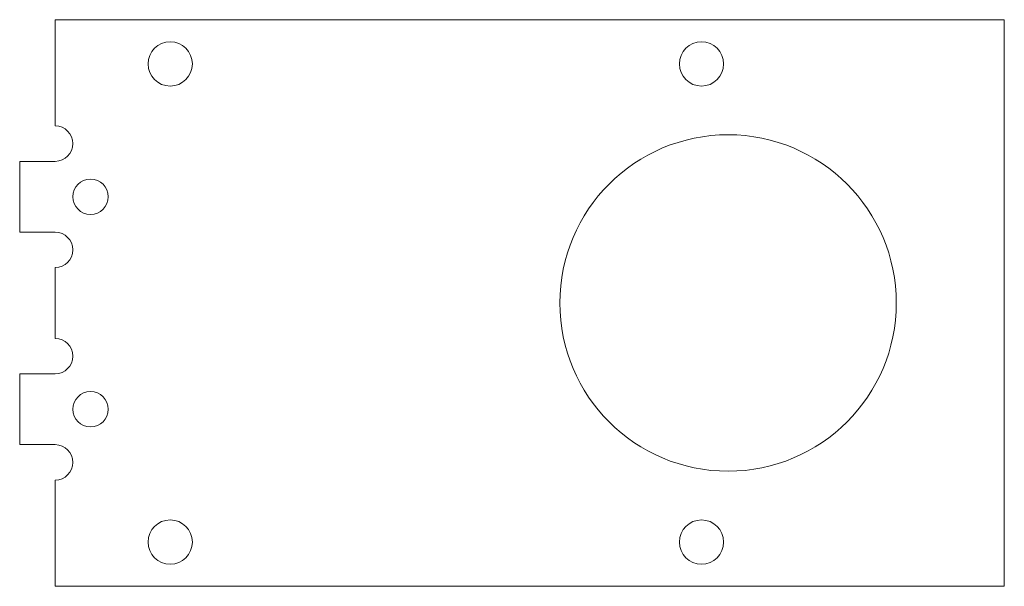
# Model space of a CAD drawing. Header units: millimetres. Extents: x -10.9 to 44.7, y -16.1 to 15.9.
import ezdxf

# ---------------------------------------------------------------- set-up
doc = ezdxf.new("R2010")
doc.units = ezdxf.units.MM

msp = doc.modelspace()

# ---------------------------------------------------------------- linework, layer by layer
at = {"color": 7, "linetype": 'Continuous', "lineweight": 15}
for p, q in [((44.732, 15.894), (-8.868, 15.894)), ((-8.868, 15.894), (-8.868, 9.894)), ((44.732, -16.106), (44.732, 15.894)), ((-8.868, 7.894), (-10.868, 7.894)), ((-10.868, 7.894), (-10.868, 3.894)), ((-10.868, 3.894), (-8.868, 3.894)), ((-8.868, 1.894), (-8.868, -2.106)), ((-8.868, -4.106), (-10.868, -4.106)), ((-10.868, -4.106), (-10.868, -8.106)), ((-10.868, -8.106), (-8.868, -8.106)), ((-8.868, -10.106), (-8.868, -16.106)), ((-8.868, -16.106), (44.732, -16.106))]:
    msp.add_line(p, q, dxfattribs=at)
for centre, radius in [((-2.368, 13.394), 1.25), ((27.632, 13.394), 1.25), ((29.132, -0.106), 9.5), ((-6.868, 5.894), 1), ((-6.868, -6.106), 1), ((-2.368, -13.606), 1.25), ((27.632, -13.606), 1.25)]:
    msp.add_circle(centre, radius, dxfattribs=at)
for centre in [(-8.868, 8.894), (-8.868, 2.894), (-8.868, -3.106), (-8.868, -9.106)]:
    msp.add_arc(centre, 1, 270, 90, dxfattribs=at)

doc.saveas('drawing.dxf')
